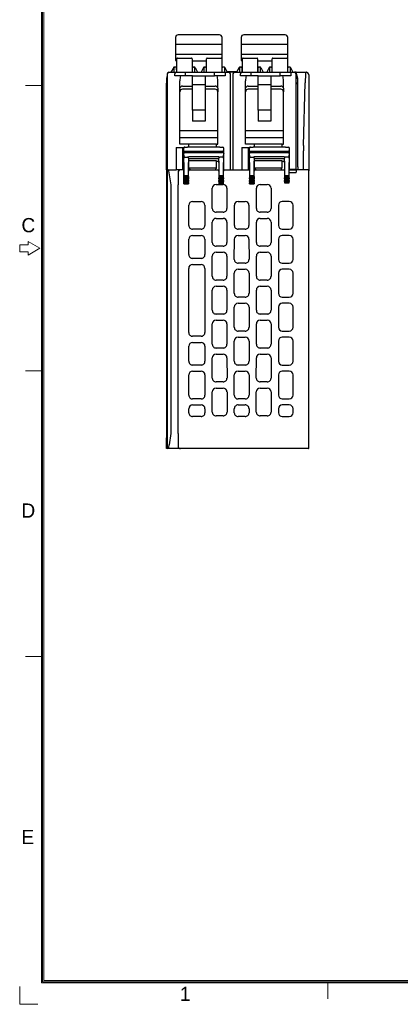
# Model space of a CAD drawing. Header units: millimetres. Extents: x 0 to 427, y 0 to 299.
# Tile 1 of 37: x 0 to 75, y 0 to 195. Entities that reach past the tile are written whole.
import ezdxf
from ezdxf.enums import TextEntityAlignment as Align

# ---------------------------------------------------------------- set-up
doc = ezdxf.new("R2010")
doc.units = ezdxf.units.MM
doc.header["$LTSCALE"] = 23.1
doc.header["$MEASUREMENT"] = 0
doc.layers.add('Layer0000', color=7, linetype='Continuous', lineweight=25)
doc.layers.add('细实线层', color=7, linetype='Continuous', lineweight=18)
doc.styles.add('鸿蒙CAD', font='txt')

# ---------------------------------------------------------------- blocks, each defined once
blk = doc.blocks.new('Plastic_A3')
at = {"layer": '细实线层'}
for p, q in [((229.71, 338.7), (229.71, 629.56)), ((229.93, 338.92), (229.93, 629.33)), ((230.16, 339.15), (230.16, 629.11)), ((229.93, 516.33), (226.54, 516.33)), ((227.11, 485.49), (227.11, 484.81)), ((229.37, 484.13), (227.11, 485.49)), ((225.41, 484.81), (225.41, 483.45)), ((227.11, 484.81), (225.41, 484.81)), ((225.41, 483.45), (227.11, 483.45)), ((227.11, 482.77), (229.37, 484.13)), ((227.11, 483.45), (227.11, 482.77)), ((229.93, 459.83), (226.54, 459.83)), ((229.93, 403.33), (226.54, 403.33)), ((225.46, 334.46), (225.46, 337.99)), ((648.26, 338.7), (229.71, 338.7)), ((648.03, 338.92), (229.93, 338.92)), ((647.81, 339.15), (230.16, 339.15)), ((286.43, 338.92), (286.43, 335.53)), ((225.46, 334.46), (229, 334.46))]:
    blk.add_line(p, q, dxfattribs=at)
at = {"layer": '细实线层', "style": '鸿蒙CAD'}
for s, p in [('C', (225.76, 487.29)), ('D', (225.76, 430.79)), ('E', (225.76, 366.16)), ('1', (257.15, 335.11))]:
    blk.add_text(s, height=2.82, dxfattribs=at).set_placement(p)
for tag, p in [('V1.0', (231.67, 610.16)), ('XXXN', (538.26, 343))]:
    blk.add_attdef(tag, p, '', height=2.5, dxfattribs=at)
for tag, height, p in [('XXXE', 2.5, (540.24, 365.07)), ('XXXC', 2.5, (573.27, 365.07)), ('XXXA', 2.5, (624.03, 365.07)), ('XXXG', 2.5, (497.76, 358.07)), ('XXXK', 2, (514.01, 357.04)), ('mm', 2.5, (540.24, 358.07)), ('XXXD', 2.5, (573.27, 358.07)), ('XXXB', 2.5, (624.03, 358.07)), ('XXXM', 2.5, (501.13, 341.19))]:
    blk.add_attdef(tag, text='', height=height, dxfattribs=at).set_placement(p, align=Align.CENTER)
blk.add_attdef('XXXJ', text='', height=2.5, dxfattribs=at).set_placement((503.31, 352.09), align=Align.MIDDLE_RIGHT)

msp = doc.modelspace()

# ---------------------------------------------------------------- linework, layer by layer
at = {"layer": 'Layer0000', "color": 7, "linetype": 'Continuous', "lineweight": 25}
for p, q in [((30.885, 191.4), (30.885, 190)), ((39.585, 191.9), (31.385, 191.9)), ((40.085, 190), (40.085, 191.4)), ((43.885, 191.4), (43.885, 190)), ((52.585, 191.9), (44.385, 191.9)), ((53.085, 190), (53.085, 191.4)), ((40.085, 190), (30.885, 190)), ((30.885, 190), (30.885, 188.015)), ((40.085, 188.015), (40.085, 190)), ((53.085, 190), (43.885, 190)), ((43.885, 190), (43.885, 188.015)), ((53.085, 188.015), (53.085, 190)), ((40.085, 188.015), (30.885, 188.015)), ((30.885, 188.015), (30.885, 187.049)), ((31.136, 184.478), (31.136, 187.178)), ((31.236, 187.278), (34.036, 187.278)), ((34.136, 187.178), (34.136, 184.478)), ((37.036, 184.478), (37.036, 187.178)), ((37.136, 187.278), (39.936, 187.278)), ((40.036, 187.178), (40.036, 184.478)), ((40.085, 187.049), (40.085, 188.015)), ((53.085, 188.015), (43.885, 188.015)), ((43.885, 188.015), (43.885, 187.049)), ((44.136, 184.478), (44.136, 187.178)), ((44.236, 187.278), (47.036, 187.278)), ((47.136, 187.178), (47.136, 184.478)), ((50.036, 184.478), (50.036, 187.178)), ((50.136, 187.278), (52.936, 187.278)), ((53.036, 187.178), (53.036, 184.478)), ((53.085, 187.049), (53.085, 188.015)), ((30.506, 185.428), (29.957, 184.478)), ((30.673, 185.478), (30.592, 185.478)), ((30.62, 184.478), (30.62, 185.378)), ((30.935, 185.478), (30.673, 185.478)), ((30.885, 187.049), (30.885, 186.9)), ((30.885, 186.9), (30.885, 186.829)), ((30.885, 186.829), (30.885, 186.811)), ((30.885, 186.811), (31.136, 186.811)), ((31.136, 186.811), (30.885, 186.811)), ((31.032, 185.378), (31.034, 184.478)), ((37.036, 186.701), (34.136, 186.701)), ((34.235, 184.478), (34.237, 185.378)), ((34.596, 185.478), (34.335, 185.478)), ((34.671, 185.478), (34.596, 185.478)), ((34.649, 185.378), (34.649, 184.478)), ((34.761, 185.42), (35.197, 184.478)), ((36.408, 185.42), (35.973, 184.478)), ((36.573, 185.478), (36.499, 185.478)), ((36.52, 184.478), (36.52, 185.378)), ((36.835, 185.478), (36.573, 185.478)), ((36.932, 185.378), (36.934, 184.478)), ((40.036, 186.811), (40.085, 186.811)), ((40.085, 186.811), (40.036, 186.811)), ((40.085, 186.9), (40.085, 187.049)), ((40.085, 186.829), (40.085, 186.9)), ((40.085, 186.811), (40.085, 186.829)), ((40.136, 184.478), (40.137, 185.378)), ((40.571, 185.478), (40.235, 185.478)), ((40.549, 185.378), (40.549, 184.478)), ((40.661, 185.42), (41.097, 184.478)), ((43.506, 185.428), (42.957, 184.478)), ((43.673, 185.478), (43.592, 185.478)), ((43.62, 184.478), (43.62, 185.378)), ((43.935, 185.478), (43.673, 185.478)), ((43.885, 187.049), (43.885, 186.9)), ((43.885, 186.9), (43.885, 186.829)), ((43.885, 186.829), (43.885, 186.811)), ((43.885, 186.811), (44.136, 186.811)), ((44.136, 186.811), (43.885, 186.811)), ((44.032, 185.378), (44.034, 184.478)), ((50.036, 186.701), (47.136, 186.701)), ((47.235, 184.478), (47.237, 185.378)), ((47.596, 185.478), (47.335, 185.478)), ((47.671, 185.478), (47.596, 185.478)), ((47.649, 185.378), (47.649, 184.478)), ((47.761, 185.42), (48.197, 184.478)), ((49.408, 185.42), (48.973, 184.478)), ((49.573, 185.478), (49.499, 185.478)), ((49.52, 184.478), (49.52, 185.378)), ((49.835, 185.478), (49.573, 185.478)), ((49.932, 185.378), (49.934, 184.478)), ((53.036, 186.811), (53.085, 186.811)), ((53.085, 186.811), (53.036, 186.811)), ((53.085, 186.9), (53.085, 187.049)), ((53.085, 186.829), (53.085, 186.9)), ((53.085, 186.811), (53.085, 186.829)), ((53.136, 184.478), (53.137, 185.378)), ((53.571, 185.478), (53.235, 185.478)), ((53.549, 185.378), (53.549, 184.478)), ((53.661, 185.42), (54.097, 184.478)), ((29.235, 183.878), (29.085, 183.278)), ((29.085, 183.278), (29.085, 182.344)), ((29.235, 184.178), (29.235, 165.178)), ((29.535, 184.478), (30.859, 184.478)), ((30.735, 183.786), (30.735, 184.178)), ((32.647, 183.786), (30.735, 183.786)), ((30.859, 184.478), (32.859, 184.478)), ((32.859, 183.786), (32.647, 183.786)), ((32.859, 184.478), (38.61, 184.478)), ((32.859, 184.178), (32.859, 184.478)), ((32.859, 183.786), (32.859, 184.178)), ((34.235, 183.786), (32.859, 183.786)), ((34.235, 181.986), (34.235, 183.786)), ((34.235, 183.786), (36.735, 183.786)), ((36.735, 183.786), (36.735, 181.986)), ((36.735, 183.786), (38.61, 183.786)), ((38.61, 184.478), (40.61, 184.478)), ((38.61, 184.178), (38.61, 184.478)), ((38.61, 183.786), (38.61, 184.178)), ((38.823, 183.786), (38.61, 183.786)), ((40.735, 183.786), (38.823, 183.786)), ((40.61, 184.478), (41.435, 184.478)), ((40.735, 184.178), (40.735, 183.786)), ((43.015, 184.578), (41.05, 184.578)), ((42.535, 184.478), (41.435, 184.478)), ((41.735, 165.178), (41.735, 184.178)), ((42.235, 184.178), (42.235, 165.178)), ((42.535, 184.478), (43.859, 184.478)), ((43.027, 184.598), (42.558, 184.598)), ((42.558, 184.598), (42.558, 184.578)), ((43.735, 183.786), (43.735, 184.178)), ((45.647, 183.786), (43.735, 183.786)), ((43.859, 184.478), (45.859, 184.478)), ((45.859, 183.786), (45.647, 183.786)), ((45.859, 184.478), (51.61, 184.478)), ((45.859, 184.178), (45.859, 184.478)), ((45.859, 183.786), (45.859, 184.178)), ((47.235, 183.786), (45.859, 183.786)), ((47.235, 181.986), (47.235, 183.786)), ((47.235, 183.786), (49.735, 183.786)), ((49.735, 183.786), (49.735, 181.986)), ((49.735, 183.786), (51.61, 183.786)), ((51.61, 184.478), (53.61, 184.478)), ((51.61, 184.178), (51.61, 184.478)), ((51.61, 183.786), (51.61, 184.178)), ((51.823, 183.786), (51.61, 183.786)), ((53.735, 183.786), (51.823, 183.786)), ((53.61, 184.478), (54.435, 184.478)), ((53.735, 184.178), (53.735, 183.786)), ((54.784, 184.478), (54.435, 184.478)), ((54.735, 165.26), (54.735, 184.178)), ((54.888, 183.269), (54.735, 183.883)), ((54.789, 184.46), (54.784, 184.478)), ((54.784, 184.478), (56.783, 184.478)), ((55.085, 183.277), (54.789, 184.46)), ((55.085, 182.341), (55.085, 183.277)), ((56.577, 184.206), (56.53, 182.411)), ((56.785, 184.478), (56.814, 184.477)), ((57.285, 183.978), (57.285, 182.414)), ((29.085, 182.268), (29.085, 182.344)), ((29.085, 165.178), (29.085, 182.268)), ((31.735, 181.33), (31.735, 182.787)), ((31.735, 180.606), (31.735, 181.33)), ((32.235, 181.719), (34.235, 181.719)), ((34.235, 176.986), (34.235, 181.986)), ((36.735, 181.986), (34.235, 181.986)), ((36.735, 181.986), (36.735, 176.986)), ((36.735, 181.719), (38.735, 181.719)), ((39.235, 181.33), (39.234, 182.787)), ((39.235, 181.33), (39.235, 180.606)), ((44.735, 181.33), (44.735, 182.787)), ((44.735, 180.606), (44.735, 181.33)), ((45.235, 181.719), (47.235, 181.719)), ((47.235, 176.986), (47.235, 181.986)), ((49.735, 181.986), (47.235, 181.986)), ((49.735, 181.986), (49.735, 176.986)), ((49.735, 181.719), (51.735, 181.719)), ((52.235, 181.33), (52.234, 182.787)), ((52.235, 181.33), (52.235, 180.606)), ((54.735, 182.335), (54.888, 182.338)), ((54.735, 182.281), (54.885, 182.281)), ((55.085, 182.341), (54.888, 182.338)), ((55.085, 182.081), (55.085, 182.341)), ((55.085, 165.834), (55.085, 182.081)), ((56.199, 170.011), (56.53, 182.411)), ((57.285, 182.414), (57.285, 168.829)), ((31.735, 172.874), (31.735, 180.606)), ((34.235, 181.153), (32.235, 181.153)), ((38.735, 181.153), (36.735, 181.153)), ((39.235, 172.874), (39.235, 180.606)), ((44.735, 172.874), (44.735, 180.606)), ((47.235, 181.153), (45.235, 181.153)), ((51.735, 181.153), (49.735, 181.153)), ((52.235, 172.874), (52.235, 180.606)), ((36.735, 176.986), (34.235, 176.986)), ((34.235, 176.986), (34.235, 174.793)), ((36.735, 176.986), (36.735, 174.793)), ((49.735, 176.986), (47.235, 176.986)), ((47.235, 176.986), (47.235, 174.793)), ((49.735, 176.986), (49.735, 174.793)), ((36.735, 174.793), (34.235, 174.793)), ((49.735, 174.793), (47.235, 174.793)), ((31.735, 171.523), (31.735, 172.874)), ((39.235, 172.874), (31.735, 172.874)), ((39.235, 171.523), (39.235, 172.874)), ((44.735, 171.523), (44.735, 172.874)), ((52.235, 172.874), (44.735, 172.874)), ((52.235, 171.523), (52.235, 172.874)), ((31.735, 170.278), (31.735, 171.523)), ((39.235, 171.523), (31.735, 171.523)), ((33.533, 170.278), (31.735, 170.278)), ((32.69, 169.678), (33.275, 169.678)), ((35.275, 169.678), (33.275, 169.678)), ((33.533, 170.259), (33.533, 170.278)), ((33.533, 169.678), (33.533, 170.259)), ((38.985, 170.259), (33.533, 170.259)), ((39.641, 169.678), (35.275, 169.678)), ((38.985, 170.259), (38.985, 170.278)), ((38.985, 170.278), (39.235, 170.278)), ((38.985, 169.678), (38.985, 170.259)), ((39.235, 170.278), (39.235, 171.523)), ((39.641, 169.678), (40.228, 169.678)), ((44.735, 170.278), (44.735, 171.523)), ((52.235, 171.523), (44.735, 171.523)), ((46.533, 170.278), (44.735, 170.278)), ((45.69, 169.678), (46.275, 169.678)), ((48.275, 169.678), (46.275, 169.678)), ((46.533, 170.259), (46.533, 170.278)), ((46.533, 169.678), (46.533, 170.259)), ((51.985, 170.259), (46.533, 170.259)), ((52.641, 169.678), (48.275, 169.678)), ((51.985, 170.259), (51.985, 170.278)), ((51.985, 170.278), (52.235, 170.278)), ((51.985, 169.678), (51.985, 170.259)), ((52.235, 170.278), (52.235, 171.523)), ((52.641, 169.678), (53.228, 169.678)), ((30.985, 169.578), (30.985, 165.178)), ((30.985, 169.578), (32.517, 169.578)), ((32.335, 165.178), (32.335, 169.578)), ((32.49, 165.178), (32.49, 169.478)), ((32.495, 168.868), (32.695, 168.868)), ((32.514, 168.088), (32.514, 167.488)), ((32.695, 168.868), (40.223, 168.868)), ((32.712, 168.587), (40.207, 168.587)), ((32.715, 167.678), (33.251, 167.678)), ((39.467, 167.739), (33.451, 167.739)), ((33.451, 167.478), (33.451, 167.739)), ((39.467, 167.739), (39.467, 167.478)), ((40.203, 167.678), (39.667, 167.678)), ((40.423, 168.868), (40.223, 168.868)), ((40.404, 167.488), (40.404, 168.088)), ((40.428, 165.178), (40.428, 169.478)), ((43.985, 169.578), (43.985, 165.178)), ((43.985, 169.578), (45.517, 169.578)), ((43.985, 169.578), (43.985, 165.178)), ((43.985, 169.578), (45.517, 169.578)), ((45.335, 165.178), (45.335, 169.578)), ((45.49, 165.178), (45.49, 169.478)), ((45.495, 168.868), (45.695, 168.868)), ((45.514, 168.088), (45.514, 167.488)), ((45.695, 168.868), (53.223, 168.868)), ((45.712, 168.587), (53.207, 168.587)), ((45.715, 167.678), (46.251, 167.678)), ((52.467, 167.739), (46.451, 167.739)), ((46.451, 167.478), (46.451, 167.739)), ((52.467, 167.739), (52.467, 167.478)), ((53.203, 167.678), (52.667, 167.678)), ((53.423, 168.868), (53.223, 168.868)), ((53.404, 167.488), (53.404, 168.088)), ((53.428, 165.178), (53.428, 169.478)), ((56.185, 168.887), (56.185, 168.945)), ((56.191, 165.178), (56.185, 168.887)), ((57.285, 168.829), (57.285, 164.979)), ((32.514, 167.488), (32.521, 167.449)), ((32.527, 166.65), (32.527, 163.878)), ((33.44, 163.878), (33.44, 166.65)), ((33.446, 167.449), (33.451, 167.478)), ((33.47, 167.391), (39.448, 167.391)), ((33.477, 166.878), (33.533, 166.878)), ((33.477, 165.178), (33.477, 166.878)), ((33.533, 165.507), (33.533, 166.982)), ((38.985, 166.982), (33.533, 166.982)), ((38.985, 165.507), (38.985, 166.982)), ((38.985, 166.878), (39.442, 166.878)), ((39.442, 166.878), (39.442, 165.178)), ((39.467, 167.478), (39.472, 167.449)), ((39.478, 166.65), (39.478, 163.878)), ((40.391, 163.878), (40.391, 166.65)), ((40.398, 167.449), (40.404, 167.488)), ((45.514, 167.488), (45.521, 167.449)), ((45.527, 166.65), (45.527, 163.878)), ((46.44, 163.878), (46.44, 166.65)), ((46.446, 167.449), (46.451, 167.478)), ((46.47, 167.391), (52.448, 167.391)), ((46.477, 166.878), (46.533, 166.878)), ((46.477, 165.178), (46.477, 166.878)), ((46.533, 165.507), (46.533, 166.982)), ((51.985, 166.982), (46.533, 166.982)), ((51.985, 165.507), (51.985, 166.982)), ((51.985, 166.878), (52.442, 166.878)), ((52.442, 166.878), (52.442, 165.178)), ((52.467, 167.478), (52.472, 167.449)), ((52.478, 166.65), (52.478, 163.878)), ((53.391, 163.878), (53.391, 166.65)), ((53.398, 167.449), (53.404, 167.488)), ((55.085, 165.786), (55.084, 165.795)), ((55.085, 165.781), (55.085, 165.178)), ((29.085, 165.178), (29.085, 163.068)), ((29.285, 165.178), (29.085, 165.178)), ((29.285, 109.978), (29.285, 165.178)), ((29.334, 165.178), (29.285, 165.178)), ((29.334, 165.178), (29.535, 165.178)), ((29.334, 165.17), (29.334, 165.178)), ((29.361, 165.17), (29.334, 165.17)), ((29.408, 165.171), (29.369, 165.17)), ((29.448, 165.171), (29.408, 165.171)), ((29.535, 165.178), (30.985, 165.178)), ((29.985, 162.178), (29.569, 164.952)), ((32.385, 165.178), (30.985, 165.178)), ((31.88, 165.17), (30.985, 165.17)), ((31.385, 164.673), (31.385, 162.178)), ((32.285, 165.184), (32.285, 165.178)), ((32.385, 165.178), (32.474, 165.178)), ((32.474, 165.178), (32.49, 165.178)), ((32.474, 165.178), (32.512, 165.103)), ((32.516, 162.378), (32.516, 164.606)), ((32.527, 163.878), (32.525, 163.878)), ((32.525, 163.878), (32.525, 163.578)), ((32.727, 164.078), (32.527, 163.878)), ((32.527, 163.878), (33.44, 163.878)), ((32.727, 164.078), (33.24, 164.078)), ((33.24, 164.078), (33.44, 163.878)), ((33.44, 163.878), (33.442, 163.878)), ((33.442, 163.878), (33.442, 163.578)), ((33.451, 162.378), (33.451, 164.922)), ((33.453, 165.131), (33.477, 165.178)), ((33.477, 165.178), (39.442, 165.178)), ((38.985, 165.507), (33.533, 165.507)), ((39.442, 165.178), (39.465, 165.131)), ((39.467, 164.922), (39.467, 162.415)), ((39.478, 163.878), (39.477, 163.878)), ((39.477, 163.878), (39.477, 163.578)), ((39.678, 164.078), (39.478, 163.878)), ((39.478, 163.878), (40.391, 163.878)), ((39.678, 164.078), (40.191, 164.078)), ((40.391, 163.878), (40.191, 164.078)), ((40.393, 163.878), (40.391, 163.878)), ((40.393, 163.578), (40.393, 163.878)), ((40.402, 162.41), (40.402, 164.931)), ((40.404, 165.131), (40.428, 165.178)), ((45.514, 165.131), (40.404, 165.131)), ((40.428, 165.178), (45.285, 165.178)), ((45.527, 163.878), (45.525, 163.878)), ((45.525, 163.878), (45.525, 163.578)), ((45.727, 164.078), (45.527, 163.878)), ((45.527, 163.878), (46.44, 163.878)), ((45.727, 164.078), (46.24, 164.078)), ((46.24, 164.078), (46.44, 163.878)), ((46.44, 163.878), (46.442, 163.878)), ((46.442, 163.878), (46.442, 163.578)), ((46.453, 165.131), (46.477, 165.178)), ((46.477, 165.178), (52.442, 165.178)), ((51.985, 165.507), (46.533, 165.507)), ((52.478, 163.878), (52.477, 163.878)), ((52.477, 163.878), (52.477, 163.578)), ((52.678, 164.078), (52.478, 163.878)), ((52.478, 163.878), (53.391, 163.878)), ((52.678, 164.078), (53.191, 164.078)), ((53.391, 163.878), (53.191, 164.078)), ((53.393, 163.878), (53.391, 163.878)), ((53.393, 163.578), (53.393, 163.878)), ((53.402, 164.636), (54.785, 164.636)), ((54.785, 165.136), (53.407, 165.136)), ((54.785, 165.261), (53.428, 165.249)), ((54.785, 165.261), (54.785, 165.178)), ((57.166, 165.179), (54.785, 165.178)), ((54.785, 165.178), (54.785, 164.678)), ((54.785, 164.636), (54.785, 164.678)), ((54.886, 165.178), (54.886, 165.179)), ((57.285, 110.18), (57.285, 164.979)), ((29.085, 163.068), (29.085, 156.404)), ((29.985, 112.978), (29.985, 162.178)), ((31.385, 112.978), (31.385, 162.178)), ((32.517, 162.378), (32.516, 162.378)), ((32.517, 162.378), (33.45, 162.378)), ((32.518, 162.691), (33.449, 162.691)), ((32.518, 162.691), (32.518, 162.578)), ((32.518, 162.578), (33.449, 162.578)), ((32.52, 162.884), (33.447, 162.884)), ((32.521, 163.178), (33.446, 163.178)), ((32.521, 163.178), (32.521, 163.078)), ((32.521, 163.078), (33.446, 163.078)), ((32.524, 163.378), (32.523, 163.378)), ((32.524, 163.378), (33.443, 163.378)), ((32.525, 163.578), (33.442, 163.578)), ((33.443, 163.378), (33.444, 163.378)), ((33.446, 163.178), (33.446, 163.078)), ((33.449, 162.691), (33.449, 162.578)), ((33.45, 162.378), (33.451, 162.378)), ((38.909, 162.284), (40.309, 162.284)), ((39.469, 162.436), (39.467, 162.415)), ((39.47, 162.578), (39.469, 162.436)), ((39.469, 162.436), (40.309, 162.436)), ((39.47, 162.691), (40.4, 162.691)), ((39.47, 162.691), (39.47, 162.578)), ((39.47, 162.578), (40.4, 162.578)), ((39.471, 162.884), (40.398, 162.884)), ((39.472, 163.178), (40.397, 163.178)), ((39.472, 163.178), (39.472, 163.078)), ((39.472, 163.078), (40.397, 163.078)), ((39.475, 163.378), (39.474, 163.378)), ((39.475, 163.378), (40.394, 163.378)), ((39.477, 163.578), (40.393, 163.578)), ((40.395, 163.378), (40.394, 163.378)), ((40.397, 163.078), (40.397, 163.178)), ((40.4, 162.578), (40.4, 162.691)), ((40.4, 162.431), (40.4, 162.578)), ((40.402, 162.41), (40.4, 162.431)), ((45.517, 162.378), (45.516, 162.378)), ((45.517, 162.378), (46.45, 162.378)), ((45.518, 162.691), (46.449, 162.691)), ((45.518, 162.691), (45.518, 162.578)), ((45.518, 162.578), (46.449, 162.578)), ((45.52, 162.884), (46.447, 162.884)), ((45.521, 163.178), (46.446, 163.178)), ((45.521, 163.178), (45.521, 163.078)), ((45.521, 163.078), (46.446, 163.078)), ((45.524, 163.378), (45.523, 163.378)), ((45.524, 163.378), (46.443, 163.378)), ((45.525, 163.578), (46.442, 163.578)), ((46.443, 163.378), (46.444, 163.378)), ((46.446, 163.178), (46.446, 163.078)), ((46.449, 162.691), (46.449, 162.578)), ((46.45, 162.378), (46.451, 162.378)), ((47.629, 162.284), (49.029, 162.284)), ((52.47, 162.691), (53.4, 162.691)), ((52.47, 162.691), (52.47, 162.578)), ((52.47, 162.578), (53.4, 162.578)), ((52.471, 162.884), (53.398, 162.884)), ((52.472, 163.178), (53.397, 163.178)), ((52.472, 163.178), (52.472, 163.078)), ((52.472, 163.078), (53.397, 163.078)), ((52.475, 163.378), (52.474, 163.378)), ((52.475, 163.378), (53.394, 163.378)), ((52.477, 163.578), (53.393, 163.578)), ((53.395, 163.378), (53.394, 163.378)), ((53.397, 163.078), (53.397, 163.178)), ((53.4, 162.578), (53.4, 162.691)), ((38.159, 157.534), (38.159, 161.534)), ((41.06, 161.534), (41.06, 157.534)), ((46.879, 157.534), (46.879, 161.534)), ((49.78, 161.534), (49.78, 157.534)), ((33.498, 154.164), (33.499, 158.164)), ((34.249, 158.915), (35.949, 158.915)), ((36.7, 158.164), (36.701, 154.164)), ((42.518, 154.164), (42.519, 158.164)), ((43.269, 158.915), (44.669, 158.915)), ((45.42, 158.164), (45.421, 154.164)), ((51.239, 158.164), (51.239, 154.164)), ((53.389, 158.914), (51.989, 158.914)), ((54.139, 154.164), (54.139, 158.164)), ((29.085, 156.404), (29.085, 156.178)), ((29.085, 156.178), (29.085, 155.357)), ((40.309, 156.783), (38.909, 156.783)), ((49.029, 156.783), (47.629, 156.783)), ((29.085, 155.357), (29.085, 154.668)), ((29.085, 154.668), (29.085, 151.688)), ((38.158, 150.814), (38.158, 154.814)), ((38.909, 155.565), (40.309, 155.565)), ((41.061, 154.814), (41.061, 150.814)), ((46.878, 150.814), (46.878, 154.814)), ((47.629, 155.565), (49.029, 155.565)), ((49.781, 154.814), (49.781, 150.814)), ((35.949, 153.413), (34.249, 153.413)), ((34.249, 152.196), (35.949, 152.196)), ((44.669, 153.413), (43.269, 153.413)), ((43.269, 152.196), (44.669, 152.196)), ((51.989, 153.414), (53.389, 153.414)), ((53.389, 152.194), (51.989, 152.194)), ((29.085, 151.688), (29.085, 150.999)), ((29.085, 150.999), (29.085, 150.178)), ((29.085, 150.178), (29.085, 124.978)), ((33.497, 148.391), (33.498, 151.444)), ((36.701, 151.444), (36.702, 148.391)), ((42.517, 147.444), (42.518, 151.444)), ((45.421, 151.444), (45.422, 147.444)), ((51.239, 151.444), (51.239, 147.444)), ((54.139, 147.444), (54.139, 151.444)), ((40.309, 150.062), (38.909, 150.062)), ((38.909, 148.846), (40.309, 148.846)), ((49.029, 150.062), (47.629, 150.062)), ((47.629, 148.846), (49.029, 148.846)), ((34.235, 146.424), (35.949, 146.424)), ((35.949, 147.639), (34.249, 147.639)), ((38.156, 144.094), (38.157, 148.094)), ((41.062, 148.094), (41.062, 144.094)), ((44.669, 146.691), (43.269, 146.691)), ((46.876, 144.094), (46.877, 148.094)), ((49.782, 148.094), (49.782, 144.094)), ((51.989, 146.694), (53.389, 146.694)), ((33.48, 132.971), (33.482, 145.671)), ((36.702, 145.671), (36.704, 132.971)), ((42.516, 140.724), (42.517, 144.724)), ((43.269, 145.477), (44.669, 145.477)), ((45.422, 144.724), (45.423, 140.724)), ((51.239, 144.724), (51.239, 140.724)), ((53.389, 145.474), (51.989, 145.474)), ((54.139, 140.724), (54.139, 144.724)), ((40.309, 143.341), (38.909, 143.341)), ((49.029, 143.341), (47.629, 143.341)), ((38.155, 137.374), (38.156, 141.374)), ((38.909, 142.127), (40.309, 142.127)), ((41.063, 141.374), (41.063, 137.374)), ((46.875, 137.374), (46.876, 141.374)), ((47.629, 142.127), (49.029, 142.127)), ((49.783, 141.374), (49.783, 137.374)), ((44.669, 139.97), (43.269, 139.97)), ((43.269, 138.758), (44.669, 138.758)), ((51.989, 139.974), (53.389, 139.974)), ((53.389, 138.754), (51.989, 138.754)), ((40.309, 136.62), (38.909, 136.62)), ((42.515, 134.004), (42.516, 138.004)), ((45.423, 138.004), (45.424, 134.004)), ((49.029, 136.62), (47.629, 136.62)), ((51.239, 138.004), (51.239, 134.004)), ((54.139, 134.004), (54.139, 138.004)), ((38.154, 130.654), (38.155, 134.654)), ((38.909, 135.408), (40.309, 135.408)), ((41.064, 134.654), (41.064, 130.654)), ((46.874, 130.654), (46.875, 134.654)), ((47.629, 135.408), (49.029, 135.408)), ((49.784, 134.654), (49.784, 130.654)), ((44.669, 133.249), (43.269, 133.249)), ((51.989, 133.254), (53.389, 133.254)), ((35.949, 132.217), (34.235, 132.217)), ((34.249, 131.006), (35.949, 131.006)), ((42.514, 127.284), (42.515, 131.284)), ((43.269, 132.039), (44.669, 132.039)), ((45.424, 131.284), (45.425, 127.284)), ((51.239, 131.284), (51.239, 127.284)), ((53.389, 132.034), (51.989, 132.034)), ((54.139, 127.284), (54.139, 131.284)), ((33.494, 127.284), (33.494, 130.251)), ((36.705, 130.251), (36.705, 127.284)), ((40.309, 129.899), (38.909, 129.899)), ((38.909, 128.689), (40.309, 128.689)), ((49.029, 129.899), (47.629, 129.899)), ((47.629, 128.689), (49.029, 128.689)), ((38.153, 123.934), (38.154, 127.934)), ((41.065, 127.934), (41.066, 123.934)), ((46.873, 123.934), (46.874, 127.934)), ((49.785, 127.934), (49.786, 123.934)), ((29.085, 124.978), (29.085, 124.157)), ((35.949, 126.528), (34.249, 126.528)), ((34.249, 125.32), (35.949, 125.32)), ((44.669, 126.528), (43.269, 126.528)), ((43.269, 125.32), (44.669, 125.32)), ((51.989, 126.534), (53.389, 126.534)), ((53.389, 125.314), (51.989, 125.314)), ((29.085, 124.157), (29.085, 123.468)), ((29.085, 123.468), (29.085, 120.488)), ((33.493, 120.564), (33.493, 124.564)), ((36.705, 124.564), (36.706, 120.564)), ((40.309, 123.178), (38.909, 123.178)), ((42.513, 120.564), (42.513, 124.564)), ((45.425, 124.564), (45.426, 120.564)), ((49.029, 123.178), (47.629, 123.178)), ((51.239, 124.564), (51.239, 120.564)), ((54.139, 120.564), (54.139, 124.564)), ((38.152, 117.214), (38.153, 121.214)), ((38.909, 121.97), (40.309, 121.97)), ((41.066, 121.214), (41.067, 117.214)), ((46.872, 117.214), (46.873, 121.214)), ((47.629, 121.97), (49.029, 121.97)), ((49.786, 121.214), (49.787, 117.214)), ((29.085, 120.488), (29.085, 119.799)), ((29.085, 119.799), (29.085, 118.978)), ((29.085, 118.978), (29.085, 118.75)), ((35.949, 119.807), (34.249, 119.807)), ((44.669, 119.807), (43.269, 119.807)), ((46.873, 119.294), (46.883, 119.294)), ((51.989, 119.814), (53.389, 119.814)), ((29.085, 118.75), (29.085, 112.088)), ((33.492, 117.089), (33.492, 117.879)), ((34.249, 118.636), (35.949, 118.636)), ((36.706, 117.879), (36.707, 117.089)), ((42.512, 117.089), (42.512, 117.878)), ((43.269, 118.636), (44.669, 118.636)), ((45.426, 117.878), (45.427, 117.089)), ((51.239, 117.879), (51.239, 117.089)), ((53.389, 118.629), (51.989, 118.629)), ((54.139, 117.089), (54.139, 117.879)), ((35.949, 116.332), (34.249, 116.332)), ((40.309, 116.457), (38.909, 116.457)), ((44.669, 116.332), (43.269, 116.332)), ((49.029, 116.457), (47.629, 116.457)), ((51.989, 116.339), (53.389, 116.339)), ((29.085, 109.978), (29.085, 112.088)), ((29.65, 110.75), (29.985, 112.978)), ((31.385, 112.978), (31.378, 110.478)), ((29.285, 109.978), (29.085, 109.978)), ((29.358, 109.978), (29.285, 109.978)), ((31.877, 109.978), (29.358, 109.978)), ((29.569, 110.207), (29.645, 110.712)), ((29.645, 110.712), (29.65, 110.75)), ((57.165, 109.978), (31.877, 109.978))]:
    msp.add_line(p, q, dxfattribs=at)
for centre, radius, start, end in [((31.385, 191.4), 0.5, 90, 180), ((39.585, 191.4), 0.5, 0, 90), ((44.385, 191.4), 0.5, 90, 180), ((52.585, 191.4), 0.5, 0, 90), ((31.236, 187.178), 0.1, 90, 180), ((34.036, 187.178), 0.1, 0, 90), ((37.136, 187.178), 0.1, 90, 180), ((39.936, 187.178), 0.1, 0, 90), ((44.236, 187.178), 0.1, 90, 180), ((47.036, 187.178), 0.1, 0, 90), ((50.136, 187.178), 0.1, 90, 180), ((52.936, 187.178), 0.1, 0, 90), ((30.592, 185.378), 0.1, 90, 150), ((30.704, 185.398), 0.0863, 111.16551, 193.10651), ((30.935, 185.378), 0.1, 0.04768, 90), ((34.335, 185.378), 0.1, 90, 179.98938), ((34.565, 185.398), 0.0863, 346.89027, 68.81475), ((34.671, 185.378), 0.1, 24.79128, 90), ((36.499, 185.378), 0.1, 90, 155.20869), ((36.604, 185.398), 0.0863, 111.16568, 193.10651), ((36.835, 185.378), 0.1, 0.04773, 90), ((40.235, 185.378), 0.1, 89.99856, 179.82355), ((40.68, 185.382), 0.131, 146.60147, 181.71074), ((40.571, 185.378), 0.1, 79.52355, 89.88446), ((40.561, 185.481), 0.0281, 289.76724, 351.17828), ((40.571, 185.378), 0.1, 24.79131, 79.52675), ((43.592, 185.378), 0.1, 90, 150), ((43.704, 185.398), 0.0863, 111.16551, 193.10651), ((43.935, 185.378), 0.1, 0.04768, 90), ((47.335, 185.378), 0.1, 90, 179.98938), ((47.565, 185.398), 0.0863, 346.89027, 68.81475), ((47.671, 185.378), 0.1, 24.79128, 90), ((49.499, 185.378), 0.1, 90, 155.20869), ((49.604, 185.398), 0.0863, 111.16568, 193.10651), ((49.835, 185.378), 0.1, 0.04773, 90), ((53.235, 185.378), 0.1, 89.99856, 179.82355), ((53.68, 185.382), 0.131, 146.60147, 181.71074), ((53.571, 185.378), 0.1, 79.52355, 89.88446), ((53.561, 185.481), 0.0281, 289.76724, 351.17828), ((53.571, 185.378), 0.1, 24.79131, 79.52675), ((29.535, 184.178), 0.3, 90, 180), ((36.098, 182.806), 4.363, 167.01779, 180.24454), ((35.082, 182.833), 4.153, 359.36889, 13.2669), ((41.435, 184.178), 0.3, 0, 90), ((42.535, 184.178), 0.3, 90, 180), ((49.098, 182.806), 4.363, 167.01779, 180.24454), ((48.082, 182.833), 4.153, 359.36889, 13.2669), ((54.435, 184.178), 0.3, 0, 90), ((55.009, 182.674), 0.608, 82.83687, 101.45552), ((56.826, 184.232), 0.25, 99.88697, 186.09296), ((56.785, 183.978), 0.5, 53.1301, 86.62115), ((56.785, 183.978), 0.5, 360, 53.1301), ((32.186, 181.266), 0.456, 83.82298, 171.90409), ((38.783, 181.266), 0.456, 8.14327, 96.12967), ((45.186, 181.266), 0.456, 83.82298, 171.90409), ((51.783, 181.266), 0.456, 8.14327, 96.12967), ((54.885, 182.081), 0.2, 0, 89.775), ((32.259, 180.629), 0.525, 92.64591, 182.4723), ((38.713, 180.631), 0.522, 357.2631, 87.6252), ((45.259, 180.629), 0.525, 92.64591, 182.4723), ((51.713, 180.631), 0.522, 357.2631, 87.6252), ((32.69, 169.478), 0.2, 89.95697, 180.03766), ((40.222, 169.472), 0.206, 1.60618, 88.39383), ((45.69, 169.478), 0.2, 89.95697, 180.03766), ((53.222, 169.472), 0.206, 1.60618, 88.39383), ((96.185, 168.945), 40, 178.47248, 180), ((32.712, 168.388), 0.2, 89.9926, 179.93101), ((22.842, 168.158), 9.672, 359.58705, 1.36192), ((32.711, 167.481), 0.197, 88.89819, 177.86742), ((33.251, 167.478), 0.2, 359.95722, 89.96721), ((39.667, 167.478), 0.2, 90.03279, 180.04278), ((40.207, 167.481), 0.197, 2.13258, 91.10181), ((40.207, 168.388), 0.2, 0.06899, 90.0074), ((50.076, 168.158), 9.672, 178.63808, 180.41295), ((45.712, 168.388), 0.2, 89.9926, 179.93101), ((35.842, 168.158), 9.672, 359.58705, 1.36192), ((45.711, 167.481), 0.197, 88.89819, 177.86742), ((46.251, 167.478), 0.2, 359.95722, 89.96721), ((52.667, 167.478), 0.2, 90.03279, 180.04278), ((53.207, 167.481), 0.197, 2.13258, 91.10181), ((53.207, 168.388), 0.2, 0.06899, 90.0074), ((63.076, 168.158), 9.672, 178.63808, 180.41295), ((6.736, 166.836), 25.792, 359.58705, 1.36192), ((59.231, 166.836), 25.792, 178.63808, 180.41295), ((45.812, 167.291), 12.343, 179.53564, 181.91918), ((27.107, 167.291), 12.342, 358.08077, 0.46442), ((13.687, 166.836), 25.792, 359.58705, 1.36192), ((66.182, 166.836), 25.792, 178.63808, 180.41295), ((19.736, 166.836), 25.792, 359.58705, 1.36192), ((72.231, 166.836), 25.792, 178.63808, 180.41295), ((58.812, 167.291), 12.343, 179.53564, 181.91918), ((40.107, 167.291), 12.342, 358.08077, 0.46442), ((26.687, 166.836), 25.792, 359.58705, 1.36192), ((79.182, 166.836), 25.792, 178.63808, 180.41295), ((54.864, 165.784), 0.221, 359.3684, 13.15327), ((29.308, 164.929), 0.262, 5.10763, 67.56423), ((31.881, 164.674), 0.496, 90.03655, 180.10439), ((17.685, 164.727), 14.831, 359.53136, 1.45134), ((39.68, 164.973), 6.229, 178.54862, 180.46869), ((34.033, 165.678), 0.5, 199.95003, 270), ((38.485, 165.678), 0.5, 270, 340.04997), ((33.238, 164.973), 6.229, 359.53131, 1.45138), ((46.369, 164.98), 5.967, 178.54853, 180.46875), ((52.68, 164.973), 6.229, 178.54862, 180.46869), ((47.033, 165.678), 0.5, 199.95003, 270), ((51.485, 165.678), 0.5, 270, 340.04997), ((57.171, 164.999), 0.185, 59.05641, 90.52562), ((56.102, 164.946), 1.183, 1.59371, 10.35382), ((26.788, 162.528), 5.731, 358.50015, 0.49985), ((41.876, 162.724), 9.358, 179.01984, 180.20556), ((23.163, 163.044), 9.358, 359.01984, 0.20556), ((38.252, 163.228), 5.731, 178.50015, 180.49985), ((26.795, 163.528), 5.731, 358.50015, 0.49985), ((39.172, 163.528), 5.731, 179.50015, 181.49985), ((27.715, 163.228), 5.731, 359.50015, 1.49985), ((42.804, 163.044), 9.358, 179.79444, 180.98016), ((24.091, 162.724), 9.358, 359.79444, 0.98016), ((39.179, 162.528), 5.731, 179.50015, 181.49985), ((38.909, 161.534), 0.75, 90, 179.99125), ((48.827, 162.724), 9.358, 179.01983, 180.20556), ((30.114, 163.044), 9.358, 359.01984, 0.20556), ((45.203, 163.228), 5.731, 178.50015, 180.49985), ((33.746, 163.528), 5.731, 358.50015, 0.49985), ((40.31, 161.617), 0.819, 83.63831, 90.005), ((40.309, 161.534), 0.75, 0.00875, 90.00001), ((46.124, 163.528), 5.731, 179.50015, 181.49982), ((34.666, 163.228), 5.731, 359.50015, 1.49985), ((49.755, 163.044), 9.358, 179.79444, 180.98016), ((31.042, 162.724), 9.358, 359.79444, 0.98016), ((39.788, 162.528), 5.731, 358.50015, 0.49985), ((54.876, 162.724), 9.358, 179.01984, 180.20556), ((36.163, 163.044), 9.358, 359.01984, 0.20556), ((51.252, 163.228), 5.731, 178.50015, 180.49985), ((39.795, 163.528), 5.731, 358.50015, 0.49985), ((52.172, 163.528), 5.731, 179.50015, 181.49985), ((40.715, 163.228), 5.731, 359.50015, 1.49985), ((55.804, 163.044), 9.358, 179.79444, 180.98016), ((37.091, 162.724), 9.358, 359.79444, 0.98016), ((52.179, 162.528), 5.731, 179.50015, 181.49985), ((47.629, 161.534), 0.75, 90.00002, 179.99125), ((49.029, 161.534), 0.75, 0.00875, 90.00003), ((61.827, 162.724), 9.358, 179.01983, 180.20556), ((43.114, 163.044), 9.358, 359.01984, 0.20556), ((58.203, 163.228), 5.731, 178.50015, 180.49985), ((46.746, 163.528), 5.731, 358.50015, 0.49985), ((59.124, 163.528), 5.731, 179.50015, 181.49982), ((47.666, 163.228), 5.731, 359.50015, 1.49985), ((62.755, 163.044), 9.358, 179.79444, 180.98016), ((44.042, 162.724), 9.358, 359.79444, 0.98016), ((34.249, 158.164), 0.751, 90, 179.99125), ((35.949, 158.164), 0.751, 0.00875, 90), ((43.269, 158.164), 0.751, 90.00001, 179.99125), ((44.669, 158.164), 0.751, 0.00875, 90.00001), ((51.989, 158.164), 0.75, 90, 180), ((53.389, 158.164), 0.75, 0, 90), ((38.909, 157.534), 0.751, 179.99125, 270), ((40.309, 157.534), 0.751, 270, 0.00877), ((47.629, 157.534), 0.751, 179.99125, 269.99995), ((49.029, 157.534), 0.751, 270, 0.00875), ((34.249, 154.164), 0.751, 179.99125, 270), ((35.949, 154.164), 0.751, 270, 0.00875), ((38.909, 154.814), 0.751, 90, 179.99125), ((40.309, 154.814), 0.751, 0.00876, 90), ((43.269, 154.164), 0.751, 179.99125, 269.99997), ((44.669, 154.164), 0.751, 270, 0.00875), ((47.629, 154.814), 0.751, 90.00002, 179.99125), ((49.029, 154.814), 0.751, 0.00875, 89.99998), ((51.989, 154.164), 0.75, 180, 270), ((53.389, 154.164), 0.75, 270, 0), ((34.249, 151.444), 0.752, 90.00001, 179.99125), ((35.949, 151.444), 0.752, 0.00875, 90), ((43.269, 151.444), 0.752, 90.00002, 179.99125), ((44.669, 151.444), 0.752, 0.00875, 90.00002), ((51.989, 151.444), 0.75, 90, 180), ((53.389, 151.444), 0.75, 0, 90), ((38.909, 150.814), 0.752, 179.99125, 269.99998), ((40.309, 150.814), 0.752, 270, 0.00876), ((47.629, 150.814), 0.752, 179.99125, 270), ((49.029, 150.814), 0.752, 270, 0.00875), ((34.249, 148.391), 0.752, 179.99125, 270), ((35.949, 148.391), 0.752, 270, 0.00875), ((38.909, 148.094), 0.752, 90, 179.99125), ((40.309, 148.094), 0.752, 0.00875, 89.99999), ((47.629, 148.094), 0.752, 89.99998, 179.99125), ((49.029, 148.094), 0.752, 0.00875, 90), ((34.235, 145.671), 0.753, 90, 179.99125), ((35.949, 145.671), 0.753, 0.00875, 89.99999), ((43.269, 147.444), 0.752, 179.99125, 270), ((44.669, 147.444), 0.752, 270, 0.00875), ((51.989, 147.444), 0.75, 180, 270), ((53.389, 147.444), 0.75, 270, 0), ((43.269, 144.724), 0.753, 89.99999, 179.99125), ((44.669, 144.724), 0.753, 0.00875, 89.99999), ((51.989, 144.724), 0.75, 90, 180), ((53.389, 144.724), 0.75, 0, 90), ((38.909, 144.094), 0.753, 179.99125, 270), ((40.309, 144.094), 0.753, 270, 0.00872), ((47.629, 144.094), 0.753, 179.99125, 270), ((49.029, 144.094), 0.753, 270, 0.00875), ((38.909, 141.374), 0.753, 90.00001, 179.99125), ((40.309, 141.374), 0.753, 0.00875, 90), ((43.269, 140.724), 0.753, 179.99125, 270), ((44.669, 140.724), 0.753, 270, 0.00875), ((47.629, 141.374), 0.753, 90.0001, 179.99125), ((49.029, 141.374), 0.753, 0.00875, 90.00001), ((51.989, 140.724), 0.75, 180, 270), ((53.389, 140.724), 0.75, 270, 0), ((43.269, 138.004), 0.754, 89.99998, 179.99125), ((44.669, 138.004), 0.754, 0.00875, 89.99997), ((51.989, 138.004), 0.75, 90, 180), ((53.389, 138.004), 0.75, 0, 90), ((38.909, 137.374), 0.754, 179.99125, 270), ((40.309, 137.374), 0.754, 270, 0.00875), ((47.629, 137.374), 0.754, 179.99125, 269.99998), ((49.029, 137.374), 0.754, 270, 0.00875), ((38.909, 134.654), 0.754, 90, 179.99125), ((40.309, 134.654), 0.754, 0.00875, 89.99996), ((47.629, 134.654), 0.754, 90.00006, 179.99125), ((49.029, 134.654), 0.754, 0.00875, 90), ((34.235, 132.971), 0.755, 179.99125, 270), ((35.949, 132.971), 0.755, 270, 0.00875), ((43.269, 134.004), 0.755, 179.99125, 270), ((44.669, 134.004), 0.755, 270, 0.00875), ((51.989, 134.004), 0.75, 180, 270), ((53.389, 134.004), 0.75, 270, 0), ((34.249, 130.251), 0.755, 89.99999, 179.99125), ((35.949, 130.251), 0.755, 0.00875, 90), ((38.909, 130.654), 0.755, 179.99125, 270.00001), ((40.309, 130.654), 0.755, 270, 0.00875), ((43.269, 131.284), 0.755, 90.00006, 179.99125), ((44.669, 131.284), 0.755, 0.00875, 89.99998), ((47.629, 130.654), 0.755, 179.99125, 270), ((49.029, 130.654), 0.755, 270, 0.00875), ((51.989, 131.284), 0.75, 90, 180), ((53.389, 131.284), 0.75, 0, 90), ((38.909, 127.934), 0.755, 90.00002, 179.99125), ((40.309, 127.934), 0.755, 0.00874, 89.99994), ((47.629, 127.934), 0.755, 90.0001, 179.99125), ((49.029, 127.934), 0.755, 0.00875, 89.99988), ((34.249, 127.284), 0.756, 179.99125, 270), ((35.949, 127.284), 0.756, 270, 0.00875), ((43.269, 127.284), 0.756, 179.99125, 270), ((44.669, 127.284), 0.756, 270, 0.00875), ((51.989, 127.284), 0.75, 180, 270), ((53.389, 127.284), 0.75, 270, 0), ((34.249, 124.564), 0.756, 90.00004, 179.99125), ((35.949, 124.564), 0.756, 0.00875, 90.00002), ((43.269, 124.564), 0.756, 89.99998, 179.99125), ((44.669, 124.564), 0.756, 0.00875, 90.00002), ((51.989, 124.564), 0.75, 90, 180), ((53.389, 124.564), 0.75, 0, 90), ((38.909, 123.934), 0.756, 179.99125, 270.00001), ((40.309, 123.934), 0.756, 270, 0.00875), ((47.629, 123.934), 0.756, 179.99125, 270.00001), ((49.029, 123.934), 0.756, 270, 0.00875), ((38.909, 121.214), 0.756, 89.99997, 179.99125), ((40.309, 121.214), 0.756, 0.00875, 90), ((47.629, 121.214), 0.756, 90.00003, 179.99125), ((49.029, 121.214), 0.756, 0.00875, 90), ((34.249, 120.564), 0.757, 179.99125, 270), ((35.949, 120.564), 0.757, 270, 0.00875), ((43.269, 120.564), 0.757, 179.99125, 269.99998), ((44.669, 120.564), 0.757, 270, 0.00875), ((51.989, 120.564), 0.75, 180, 270), ((53.389, 120.564), 0.75, 270, 0), ((34.249, 117.879), 0.757, 89.99999, 179.99125), ((34.249, 117.089), 0.757, 179.99125, 270), ((35.949, 117.879), 0.757, 0.00875, 90), ((35.949, 117.089), 0.757, 270, 0.00875), ((38.909, 117.214), 0.757, 179.99125, 269.99986), ((40.309, 117.214), 0.757, 270, 0.00875), ((43.269, 117.879), 0.757, 90, 180.03065), ((43.269, 117.089), 0.757, 179.99125, 270), ((44.669, 117.879), 0.757, 359.96971, 89.99987), ((44.669, 117.089), 0.757, 270, 0.00875), ((47.629, 117.214), 0.757, 179.99125, 269.99997), ((46.885, 118.203), 0.2, 90.30003, 93.46561), ((49.029, 117.214), 0.757, 270, 0.00875), ((51.989, 117.879), 0.75, 90, 180), ((51.989, 117.089), 0.75, 180, 270), ((53.389, 117.879), 0.75, 0, 90), ((53.389, 117.089), 0.75, 270, 0), ((29.325, 110.22), 0.244, 277.60562, 357.02018), ((31.877, 110.476), 0.498, 179.82726, 270.03096), ((57.183, 110.112), 0.142, 263.84164, 305.39355), ((56.372, 110.181), 0.913, 348.36048, 0.01067)]:
    msp.add_arc(centre, radius, start, end, dxfattribs=at)
for points, weights in [([(30.885, 186.811), (30.885, 186.811), (30.885, 186.811)], [0.980878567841, 0.989784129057, 1]), ([(40.085, 186.811), (40.085, 186.811), (40.085, 186.811)], [1, 0.989784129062, 0.980878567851]), ([(43.885, 186.811), (43.885, 186.811), (43.885, 186.811)], [0.980878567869, 0.989784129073, 1]), ([(53.085, 186.811), (53.085, 186.811), (53.085, 186.811)], [1, 0.989784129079, 0.980878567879])]:
    msp.add_rational_spline(points, weights, degree=2, dxfattribs=at)
for points in [[(30.859, 184.478), (30.794, 184.478), (30.735, 184.352), (30.735, 184.178)], [(40.61, 184.478), (40.675, 184.478), (40.735, 184.352), (40.735, 184.178)], [(43.859, 184.478), (43.794, 184.478), (43.735, 184.352), (43.735, 184.178)], [(53.61, 184.478), (53.675, 184.478), (53.735, 184.352), (53.735, 184.178)]]:
    msp.add_open_spline(points, degree=3, dxfattribs=at)

# ---------------------------------------------------------------- block references
at = {"layer": '细实线层'}
msp.add_blockref('Plastic_A3', (-225.393, -334.482), dxfattribs=at)

doc.saveas('drawing.dxf')
